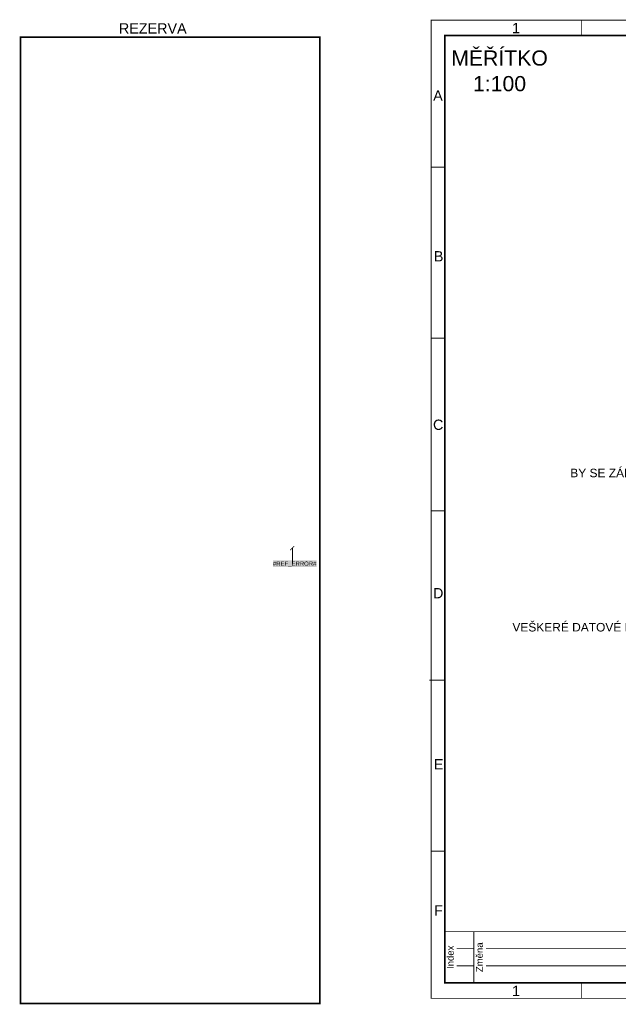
# Model space of a CAD drawing. Extents: x -12025 to 39812, y -28775 to 12.
# Tile 1 of 11: x -12025 to 5470, y -28775 to 12. Entities that reach past the tile are written whole.
import ezdxf
from ezdxf.enums import TextEntityAlignment as Align

# ---------------------------------------------------------------- set-up
doc = ezdxf.new("R2010")
doc.units = 0
doc.header["$MEASUREMENT"] = 0
doc.linetypes.add('PE', pattern=[4.625, 3, -0.75, 0.125, -0.75])
for name, color, linetype in [('0 (Pozadí)', 254, 'Continuous'), ('OÚ Dukovany FVE', 38, 'Continuous'), ('OÚ Dukovany internet + tv + data', 192, 'Continuous'), ('OÚ Dukovany Meřítko', 7, 'Continuous'), ('Ramecek', 7, 'Continuous'), ('Zakladni', 7, 'Continuous')]:
    doc.layers.add(name, color=color, linetype=linetype)
doc.styles.add('Arial', font='txt')
doc.styles.add('Arial_B', font='txt')

# ---------------------------------------------------------------- blocks, each defined once
blk = doc.blocks.new('(2)')
at = {"color": 7, "linetype": 'Continuous', "const_width": 25}
for points in [[(18000, 0), (0, 0)], [(0, -1500), (0, 0)], [(850, -1500), (850, 0)], [(12600, -1500), (12600, 0)], [(14400, -1500), (14400, 0)], [(16200, -1500), (16200, 0)], [(18000, 0), (18000, -1500)], [(350, -500), (850, -500)], [(1200, -500), (12600, -500)], [(12950, -500), (14400, -500)], [(14750, -500), (16200, -500)], [(16550, -500), (18000, -500)], [(350, -1000), (850, -1000)], [(1200, -1000), (12600, -1000)], [(12950, -1000), (14400, -1000)], [(14750, -1000), (16200, -1000)], [(16550, -1000), (18000, -1000)], [(18000, -1500), (0, -1500)]]:
    blk.add_lwpolyline(points, dxfattribs=at)
at = {"color": 7, "linetype": 'Continuous', "style": 'Arial'}
for s, p in [('Index', (261, -750)), ('Změna', (1111, -750)), ('Datum', (12861, -750)), ('Jméno', (14661, -750)), ('Podpis', (16461, -750))]:
    blk.add_text(s, height=200, rotation=90, dxfattribs=at).set_placement(p, align=Align.CENTER)
blk = doc.blocks.new('dveře rozvaděče')
at = {"color": 7, "linetype": 'PE', "ltscale": 100, "const_width": 50}
blk.add_lwpolyline([(0, 0), (8750, 0), (8750, -28250), (0, -28250)], close=True, dxfattribs=at)
at = {"color": 7, "linetype": 'Continuous', "style": 'Arial'}
blk.add_text('REZERVA', height=300, dxfattribs=at).set_placement((2875, 108))
blk = doc.blocks.new('(8)')
at = {"color": 0, "linetype": 'Continuous', "const_width": 25}
for points in [[(0, 520), (-125, 395)], [(-55, 460), (-55, 0)]]:
    blk.add_lwpolyline(points, dxfattribs=at)
at = {"layer": '0 (Pozadí)', "linetype": 'Continuous'}
blk.add_solid([(-626, 105), (650, 105), (-626, -99), (650, -99)], dxfattribs=at)
at = {"color": 0, "linetype": 'Continuous', "style": 'Arial_B'}
blk.add_text('#REF_ERROR#', height=125, dxfattribs=at).set_placement((-626, -59))

msp = doc.modelspace()

# ---------------------------------------------------------------- linework, layer by layer
at = {"layer": 'Ramecek', "color": 7, "linetype": 'Continuous'}
for points, const_width in [([(0, -28600), (39800, -28600), (39800, 0), (0, 0)], 25), ([(400, -28150), (39400, -28150), (39400, -450), (400, -450)], 50)]:
    msp.add_lwpolyline(points, close=True, dxfattribs=dict(at, const_width=const_width))
at = {"layer": 'Ramecek', "color": 7, "linetype": 'Continuous', "const_width": 25}
for points in [[(4400, -6), (4400, -450)], [(400, -4300), (0, -4300)], [(400, -9300), (0, -9300)], [(405, -14345), (5, -14345)], [(399, -19300), (-50, -19300)], [(400, -24300), (0, -24300)], [(4400, -28150), (4400, -28594)]]:
    msp.add_lwpolyline(points, dxfattribs=at)

# ---------------------------------------------------------------- block references
at = {"layer": 'OÚ Dukovany internet + tv + data', "linetype": 'Continuous'}
msp.add_blockref('(8)', (-3999, -15895), dxfattribs=at)
at = {"layer": 'Ramecek', "color": 7, "linetype": 'Continuous'}
msp.add_blockref('(2)', (400, -26650), dxfattribs=at)
at = {"layer": 'Zakladni', "color": 7, "linetype": 'Continuous'}
msp.add_blockref('dveře rozvaděče', (-12000, -500), dxfattribs=at)

# ---------------------------------------------------------------- texts
at = {"layer": 'OÚ Dukovany FVE', "linetype": 'Continuous', "style": 'Arial'}
msp.add_text('BY SE ZÁLOHOVAL POUZE ROZVÁDĚČ +RU1', height=250, dxfattribs=at).set_placement((11625, -13366), align=Align.RIGHT)
at = {"layer": 'OÚ Dukovany internet + tv + data', "linetype": 'Continuous', "style": 'Arial'}
msp.add_text('VEŠKERÉ DATOVÉ ROZVODY JSOU SVEDENY DO +RT', height=250, dxfattribs=at).set_placement((2375, -17875))
at = {"layer": 'OÚ Dukovany Meřítko', "color": 7, "linetype": 'Continuous', "style": 'Arial_B'}
for s, p in [('MĚŘÍTKO', (2000, -1330)), ('1:100', (2000, -2079))]:
    msp.add_text(s, height=443.7, dxfattribs=at).set_placement(p, align=Align.CENTER)
at = {"layer": 'Ramecek', "color": 7, "linetype": 'Continuous', "style": 'Arial'}
for s, p in [('1', (2363, -383)), ('A', (60, -2355)), ('B', (80, -7055)), ('C', (55, -11980)), ('D', (55, -16905)), ('E', (80, -21905)), ('F', (85, -26180)), ('1', (2363, -28533))]:
    msp.add_text(s, height=300, dxfattribs=at).set_placement(p)

doc.saveas('drawing.dxf')
